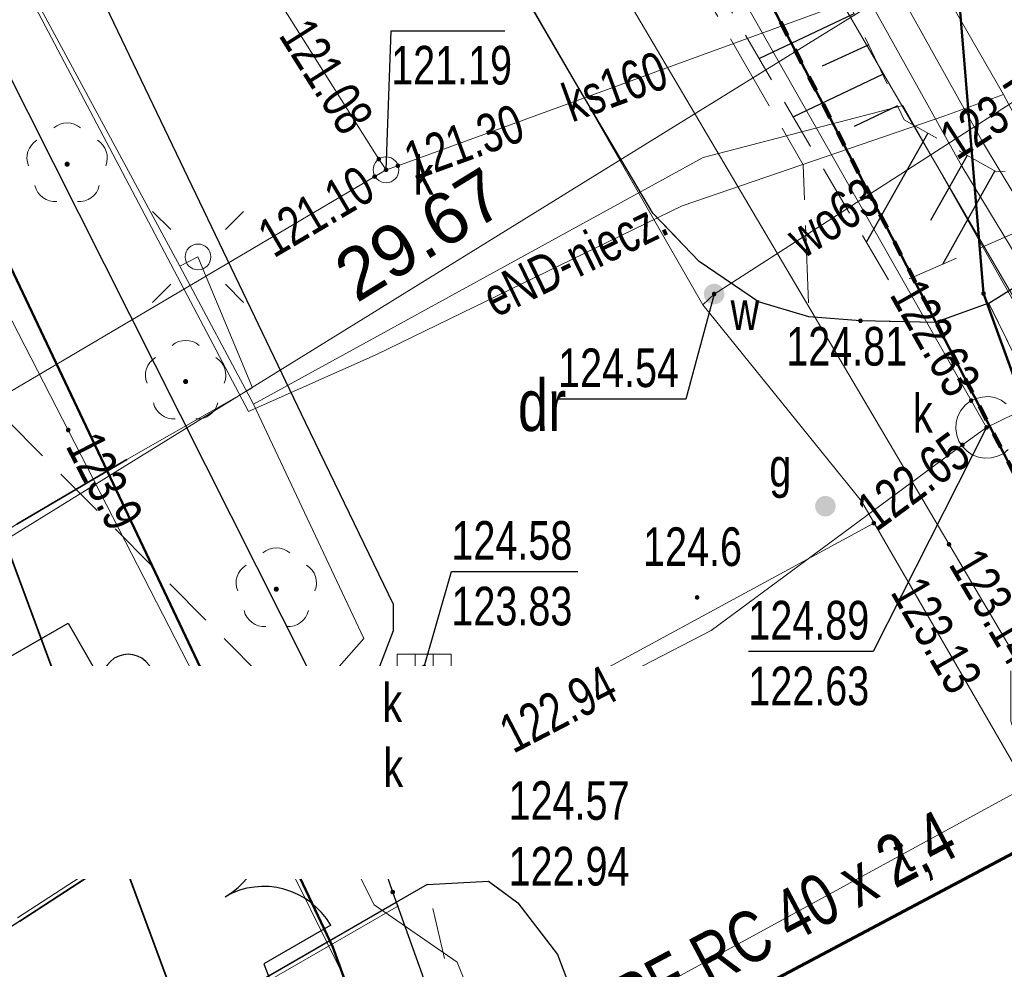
# Model space of a CAD drawing. Header units: millimetres. Extents: x 7464056 to 7464277, y 5957530 to 5957827.
# Tile 11 of 22: x 7464175 to 7464194, y 5957585 to 5957603. Entities that reach past the tile are written whole.
import ezdxf
from ezdxf.enums import TextEntityAlignment as Align

# ---------------------------------------------------------------- set-up
doc = ezdxf.new("R2010")
doc.units = ezdxf.units.MM
doc.header["$MEASUREMENT"] = 0
for name, pattern in [('1', [0.6, 0.3, -0.3]), ('1.0_0.5', [1.5, 1, -0.5]), ('1.5_0.5', [2, 1.5, -0.5]), ('219-500', [0]), ('egug-500', [1, 0.5, -0.5])]:
    doc.linetypes.add(name, pattern=pattern)
doc.layers.get('0').update_dxf_attribs({"color": 2, "linetype": 'CONTINUOUS', "lineweight": 0, "plot": 0})
for name, color, linetype in [('000 Inne (niezydentyfikowane)', 7, 'CONTINUOUS'), ('203-punkt graniczny', 7, 'CONTINUOUS'), ('210-oznaczenie konturu użytku gruntowego', 7, 'CONTINUOUS'), ('218-kontur użytku gruntowego', 7, 'CONTINUOUS'), ('drzewo liściaste', 7, 'CONTINUOUS'), ('gazowe urządzenie techniczne', 7, 'CONTINUOUS'), ('gazowe urządzenie techniczne-Atr17', 7, 'CONTINUOUS'), ('jezdnia', 7, 'CONTINUOUS'), ('kratka ściekowa', 7, 'CONTINUOUS'), ('kratka ściekowa-Atr17', 7, 'CONTINUOUS'), ('krawężnik', 7, 'CONTINUOUS'), ('latarnia', 7, 'CONTINUOUS'), ('obszar utwardzony', 7, 'CONTINUOUS'), ('obudowa ochronna przewodu', 7, 'CONTINUOUS'), ('pikieta sztuczna', 7, 'CONTINUOUS'), ('pikieta sztuczna-Atr2', 7, 'CONTINUOUS'), ('przewód ciepłowniczy', 7, 'CONTINUOUS'), ('przewód elektroenergetyczny podziemny', 7, 'CONTINUOUS'), ('przewód elektroenergetyczny podziemny-Atr1', 7, 'CONTINUOUS'), ('przewód gazowy', 7, 'CONTINUOUS'), ('przewód kanalizacyjny', 7, 'CONTINUOUS'), ('przewód kanalizacyjny-Atr1', 7, 'CONTINUOUS'), ('przewód telekomunikacyjny podziemny', 7, 'CONTINUOUS'), ('przewód telekomunikacyjny podziemny-Atr1', 7, 'CONTINUOUS'), ('przewód wodociągowy', 7, 'CONTINUOUS'), ('przewód wodociągowy-Atr1', 7, 'CONTINUOUS'), ('rzedna', 7, 'CONTINUOUS'), ('rzedna-Atr2', 7, 'CONTINUOUS'), ('rzedna-Atr3', 7, 'CONTINUOUS'), ('skarpa nieumocniona', 7, 'CONTINUOUS'), ('studnia kanalizacyjna', 7, 'CONTINUOUS'), ('studnia kanalizacyjna-Atr17', 7, 'CONTINUOUS'), ('zadrzewienie  zakrzewienie', 7, 'CONTINUOUS'), ('zasuwa lub zawór', 7, 'CONTINUOUS'), ('zasuwa lub zawór-Atr17', 7, 'CONTINUOUS')]:
    doc.layers.add(name, color=color, linetype=linetype)
for name, color, linetype, lineweight in [('219-działka ewidencyjna', 3, 'CONTINUOUS', 30), ('__ OGRODZENIE', 14, 'FENCELINE1', 30), ('__A-krawężnik', 7, 'CONTINUOUS', 30), ('__A-Wymiary', 7, 'CONTINUOUS', 13), ('E-złacza i rozdzielnice', 1, 'CONTINUOUS', 13), ('S-woda', 5, 'CONTINUOUS', 60), ('S-woda-opis', 5, 'CONTINUOUS', 20)]:
    doc.layers.add(name, color=color, linetype=linetype, lineweight=lineweight)
doc.styles.add('arial', font='arial.ttf')
doc.styles.get("Standard").update_dxf_attribs({"font": 'Working1250', "width": 0.75})
doc.linetypes.add('FENCELINE1', pattern='A,0.25,-0.1,[133,ltypeshp.shx,S=0.1,R=0,X=-0.1,Y=0],-0.1,1', length=1.45)
doc.dimstyles.new('500', dxfattribs={"dimscale": 0.1, "dimtxt": 10, "dimasz": 1, "dimexe": 1.25, "dimexo": 0.625, "dimgap": 3, "dimtad": 1, "dimzin": 4, "dimdsep": 46, "dimtxsty": 'arial', "dimblk": 'W', "dimcen": 1, "dimse1": 1, "dimse2": 1, "dimclrd": 256, "dimclrt": 7, "dimadec": 1, "dimazin": 0, "dimtm": 1e-09, "dimtfac": 1, "dimtmove": 0, "dimatfit": 0, "dimldrblk": 'W', "dimfxl": 0, "dimlwd": 5, "dimarcsym": 0})

# ---------------------------------------------------------------- blocks, each defined once
blk = doc.blocks.new('203')
at = {"linetype": 'Continuous', "lineweight": 0}
h = blk.add_hatch(color=0, dxfattribs=at)
edge = h.paths.add_edge_path()
edge.add_arc((0, 0), 0.045, 0, 360)
blk = doc.blocks.new('PW01')
at = {"linetype": 'Continuous', "lineweight": 13}
h = blk.add_hatch(color=0, dxfattribs=at)
edge = h.paths.add_edge_path()
edge.add_arc((0, 0), 0.045, 0, 360)
blk = doc.blocks.new('US15')
at = {"color": 0, "linetype": 'Continuous', "lineweight": 13}
blk.add_circle((0, 0), 0.25, dxfattribs=at)
blk = doc.blocks.new('US05')
at = {"color": 0, "linetype": 'Continuous', "lineweight": 13}
for p, q in [((-0.525, -0.25), (-0.525, 0.25)), ((-0.525, 0.25), (-0.175, 0.25)), ((-0.175, -0.25), (-0.175, 0.25)), ((-0.175, 0.25), (0.175, 0.25)), ((0.175, -0.25), (0.175, 0.25)), ((0.175, 0.25), (0.525, 0.25)), ((0.525, -0.25), (0.525, 0.25)), ((-0.525, -0.25), (-0.175, -0.25)), ((-0.175, -0.25), (0.175, -0.25)), ((0.175, -0.25), (0.525, -0.25))]:
    blk.add_line(p, q, dxfattribs=at)
blk = doc.blocks.new('OP021')
at = {"linetype": 'Continuous', "lineweight": 13}
h = blk.add_hatch(color=0, dxfattribs=at)
edge = h.paths.add_edge_path()
edge.add_arc((0, 0), 0.05, 0, 360)
at = {"color": 0, "linetype": 'Continuous', "lineweight": 13}
for centre, start, end in [((0, 0.4), 49.272, 130.728), ((-0.38, 0.124), 121.308, 202.548), ((0.38, 0.124), 337.452, 58.692), ((-0.235, -0.324), 193.221, 274.871), ((0.235, -0.324), 265.129, 346.779)]:
    blk.add_arc(centre, 0.4, start, end, dxfattribs=at)
blk = doc.blocks.new('US25')
at = {"linetype": 'Continuous', "lineweight": 0}
h = blk.add_hatch(color=0, dxfattribs=at)
edge = h.paths.add_edge_path()
edge.add_arc((0, 0), 0.2, 0, 360)
blk = doc.blocks.new('OTZK2')
at = {"color": 0, "linetype": 'Continuous'}
blk.add_arc((0, 0), 0.5, 318.85, 221.162, dxfattribs=at)
blk = doc.blocks.new('SM01')
at = {"color": 0, "linetype": 'Continuous', "lineweight": 13}
for p, q in [((-0.53, 0.531), (-0.883, 0.884)), ((0.531, 0.531), (0.884, 0.884)), ((-0.53, -0.53), (-0.883, -0.883)), ((0.531, -0.53), (0.884, -0.883))]:
    blk.add_line(p, q, dxfattribs=at)
blk.add_circle((0, 0), 0.25, dxfattribs=at)
blk = doc.blocks.new('W')
h = blk.add_hatch(color=256)
h.paths.add_polyline_path([(0.65, 0), (2.98, 2.33), (2.27, 3.04), (0, 0.76), (0, 0)])
h.paths.add_polyline_path([(0, 0), (0, 0.76), (-0.56, 0.21), (-0.76, 0)])
h.paths.add_polyline_path([(0, -0.65), (0.15, -0.5), (0.65, 0), (0, 0)])
h.paths.add_polyline_path([(-3.39, -2.62), (-2.68, -3.33), (0, -0.65), (0, 0), (-0.76, 0)])
blk.add_hatch(color=256).paths.add_polyline_path([(-3.39, -2.62), (-2.68, -3.33), (0, -0.65), (0, 0), (-0.76, 0)])
for p, q in [((0, -7), (0, 7)), ((-0.56, 0.21), (2.27, 3.04)), ((0.15, -0.5), (2.98, 2.33)), ((2.27, 3.04), (2.98, 2.33)), ((-8, 0), (8, 0)), ((-0.56, 0.21), (-3.39, -2.62)), ((0.15, -0.5), (-2.68, -3.33)), ((-3.39, -2.62), (-2.68, -3.33))]:
    blk.add_line(p, q)
blk = doc.blocks.new('*D48')
at = {"layer": '__A-Wymiary', "lineweight": 5, "ltscale": 0.25}
blk.add_line((7464168.423, 5957589.459), (7464193.493, 5957604.954), dxfattribs=at)
at = {"layer": '__A-Wymiary', "linetype": 'ByBlock', "lineweight": 5, "xscale": 0.1, "yscale": 0.1, "zscale": 0.1}
for p, rotation in [((7464193.579, 5957605.006), 31.71865066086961), ((7464168.338, 5957589.406), 211.7186506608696)]:
    blk.add_blockref('W', p, dxfattribs=dict(at, rotation=rotation))
at = {"layer": '__A-Wymiary', "color": 7, "ltscale": 0.25, "insert": (7464182.486, 5957599.103), "char_height": 1, "attachment_point": 5, "rotation": 31.7187, "style": 'arial'}
blk.add_mtext('29.67', dxfattribs=at)

msp = doc.modelspace()

# ---------------------------------------------------------------- linework, layer by layer
at = {"layer": '000 Inne (niezydentyfikowane)', "color": 56, "linetype": 'Continuous', "lineweight": 50, "flags": 128}
for points in [[(7464273.22, 5957619.103), (7464256.633, 5957609.097), (7464248.534, 5957622.926), (7464194.89, 5957593.94), (7464193.43, 5957597.96), (7464192.91, 5957604.22), (7464189.03, 5957611.03), (7464188.444, 5957611.585), (7464159.394, 5957659.51), (7464096.659, 5957763.005)], [(7464096.659, 5957763.005), (7464159.394, 5957659.51), (7464188.444, 5957611.585), (7464189.03, 5957611.03), (7464192.91, 5957604.22), (7464193.43, 5957597.96), (7464194.89, 5957593.94)], [(7464194.89, 5957593.94), (7464195.967, 5957590.719), (7464186.213, 5957609.558), (7464182.663, 5957614.998), (7464176.499, 5957625.621), (7464176.492, 5957625.631), (7464162.981, 5957648.914), (7464162.94, 5957648.984), (7464158.056, 5957657.401), (7464158.016, 5957657.47), (7464129.82, 5957706.056), (7464119.97, 5957723.029), (7464096.51, 5957762.918)], [(7464129.82, 5957706.056), (7464158.016, 5957657.47), (7464158.056, 5957657.401), (7464162.94, 5957648.984), (7464162.981, 5957648.914), (7464176.492, 5957625.631), (7464176.499, 5957625.621), (7464182.663, 5957614.998), (7464186.213, 5957609.558), (7464195.967, 5957590.719), (7464195.97, 5957590.71), (7464198.51, 5957586.21), (7464201.941, 5957582.25), (7464205.521, 5957578.87), (7464209.991, 5957575.1), (7464215.369, 5957570.98), (7464206.32, 5957560.132), (7464194.92, 5957546.46), (7464180.799, 5957585.27), (7464167.995, 5957612.279), (7464163.514, 5957619.798), (7464156.208, 5957632.058), (7464149.275, 5957643.692), (7464129.849, 5957676.292)]]:
    msp.add_lwpolyline(points, dxfattribs=at)
at = {"layer": '000 Inne (niezydentyfikowane)', "color": 253, "linetype": '1', "lineweight": 100, "flags": 128}
msp.add_lwpolyline([(7464096.51, 5957762.918), (7464119.97, 5957723.029), (7464129.82, 5957706.056), (7464158.016, 5957657.47), (7464158.056, 5957657.401), (7464162.94, 5957648.984), (7464162.981, 5957648.914), (7464176.492, 5957625.631), (7464176.499, 5957625.621), (7464182.663, 5957614.998), (7464186.213, 5957609.558), (7464195.967, 5957590.719), (7464195.97, 5957590.71), (7464198.51, 5957586.21), (7464201.941, 5957582.25), (7464205.521, 5957578.87), (7464209.991, 5957575.1), (7464215.369, 5957570.98), (7464206.32, 5957560.132), (7464194.92, 5957546.46), (7464194.899, 5957546.456), (7464191.954, 5957545.875), (7464191.47, 5957545.78), (7464189.787, 5957545.447)], dxfattribs=at)
at = {"layer": '000 Inne (niezydentyfikowane)', "color": 253, "linetype": '1', "lineweight": 13, "flags": 128}
msp.add_lwpolyline([(7464125.18, 5957539.755), (7464144.12, 5957536.43), (7464189.787, 5957545.447), (7464191.47, 5957545.78), (7464191.954, 5957545.875), (7464194.899, 5957546.456), (7464194.92, 5957546.46), (7464206.32, 5957560.132), (7464215.369, 5957570.98), (7464209.991, 5957575.1), (7464205.521, 5957578.87), (7464201.941, 5957582.25), (7464198.51, 5957586.21), (7464195.97, 5957590.71), (7464195.967, 5957590.719), (7464186.213, 5957609.558), (7464182.663, 5957614.998), (7464176.499, 5957625.621), (7464176.492, 5957625.631), (7464162.981, 5957648.914), (7464162.94, 5957648.984), (7464158.056, 5957657.401), (7464158.016, 5957657.47)], dxfattribs=at)
at = {"layer": '000 Inne (niezydentyfikowane)', "color": 56, "linetype": 'Continuous', "lineweight": 50, "flags": 128}
msp.add_lwpolyline([(7464194.92, 5957546.46), (7464194.899, 5957546.456), (7464191.954, 5957545.875), (7464166.573, 5957560.859), (7464160.044, 5957570.443), (7464156.689, 5957582.483), (7464156.749, 5957590.749), (7464163.514, 5957619.798), (7464167.995, 5957612.279), (7464180.799, 5957585.27)], close=True, dxfattribs=at)
at = {"layer": '000 Inne (niezydentyfikowane)', "color": 7, "linetype": 'Continuous', "lineweight": 25, "flags": 128}
for points in [[(7464190.91, 5957603.39), (7464189.08, 5957602.52)], [(7464191.2, 5957602.79), (7464190.3, 5957602.37)], [(7464191.47, 5957602.21), (7464189.74, 5957601.39)], [(7464191.76, 5957601.6), (7464190.92, 5957601.2)], [(7464192.35, 5957601.07), (7464191.16, 5957598.96)], [(7464193.11, 5957600.64), (7464192.4, 5957599.38)], [(7464193.65, 5957600.34), (7464192.63, 5957598.52)]]:
    msp.add_lwpolyline(points, dxfattribs=at)
at = {"layer": '218-kontur użytku gruntowego', "color": 3, "linetype": 'egug-500', "lineweight": 18, "flags": 128}
for points in [[(7464180.8, 5957589.72), (7464168.97, 5957613.22)], [(7464168.97, 5957613.22), (7464180.8, 5957589.72)], [(7464192.91, 5957604.22), (7464193.43, 5957597.96)], [(7464193.43, 5957597.96), (7464192.91, 5957604.22)], [(7464193.43, 5957597.96), (7464194.89, 5957593.94)], [(7464194.89, 5957593.94), (7464193.43, 5957597.96)], [(7464181.96, 5957586.34), (7464180.8, 5957589.72)], [(7464180.8, 5957589.72), (7464181.96, 5957586.34)], [(7464183.09, 5957583.2), (7464181.96, 5957586.34)], [(7464181.96, 5957586.34), (7464183.09, 5957583.2)]]:
    msp.add_lwpolyline(points, dxfattribs=at)
at = {"layer": '219-działka ewidencyjna', "linetype": '219-500', "flags": 128}
for points in [[(7464180.8, 5957589.72), (7464168.97, 5957613.22)], [(7464193.43, 5957597.96), (7464192.91, 5957604.22)], [(7464194.89, 5957593.94), (7464193.43, 5957597.96)], [(7464181.96, 5957586.34), (7464180.8, 5957589.72)], [(7464183.09, 5957583.2), (7464181.96, 5957586.34)]]:
    msp.add_lwpolyline(points, dxfattribs=at)
at = {"layer": '__ OGRODZENIE'}
for p, q in [((7464169.269, 5957587.893), (7464175.662, 5957591.561)), ((7464175.662, 5957591.561), (7464177.963, 5957587.551)), ((7464179.456, 5957584.949), (7464184.378, 5957572.351))]:
    msp.add_line(p, q, dxfattribs=at)
at = {"layer": '__ OGRODZENIE', "linetype": 'Continuous', "ltscale": 0.25}
for p, q in [((7464179.264, 5957588.298), (7464177.963, 5957587.551)), ((7464180.757, 5957585.696), (7464179.456, 5957584.949))]:
    msp.add_line(p, q, dxfattribs=at)
for centre, start, end in [((7464177.963, 5957587.551), 299.8467, 29.8467), ((7464179.456, 5957584.949), 29.8467, 119.8467)]:
    msp.add_arc(centre, 1.5, start, end, dxfattribs=at)
at = {"layer": '__A-krawężnik', "lineweight": 15, "ltscale": 0.25}
for p, q in [((7464174.675, 5957585.843), (7464180.756, 5957589.787)), ((7464176.217, 5957582.699), (7464182.07, 5957586.075))]:
    msp.add_line(p, q, dxfattribs=at)
at = {"layer": '__A-krawężnik', "ltscale": 0.25}
for p, q in [((7464174.719, 5957585.776), (7464180.8, 5957589.72)), ((7464176.178, 5957582.768), (7464182.03, 5957586.144))]:
    msp.add_line(p, q, dxfattribs=at)
at = {"layer": 'jezdnia', "color": 7, "linetype": '1.5_0.5', "lineweight": 18, "flags": 128}
for points in [[(7464086.851, 5957757.258), (7464091.92, 5957748.72), (7464093.17, 5957746.61), (7464100.88, 5957733.62), (7464109.13, 5957719.6), (7464117.32, 5957705.91), (7464124.79, 5957693.36), (7464131.59, 5957681.85), (7464137.77, 5957671.55), (7464145.7, 5957658.29), (7464153.31, 5957645.2), (7464161.81, 5957630.88), (7464165.59, 5957624.29), (7464166.01, 5957623.09), (7464166.28, 5957621.51), (7464166.24, 5957620.22), (7464165.92, 5957618.44), (7464168.97, 5957613.22), (7464169.49, 5957613.31), (7464170.42, 5957613.31), (7464171.31, 5957612.99), (7464172.23, 5957612.07), (7464174.42, 5957607.65), (7464180.26, 5957595.46), (7464181.97, 5957591.93), (7464181.97, 5957591.41), (7464181.65, 5957590.58), (7464181.19, 5957590.07), (7464180.8, 5957589.72), (7464180.45, 5957589.49), (7464177.71, 5957587.72), (7464174.48, 5957585.62), (7464174.04, 5957585.45), (7464173.25, 5957585.36), (7464172.37, 5957585.5), (7464170.33, 5957586.19), (7464174.29, 5957579.29), (7464174.66, 5957580.9), (7464175.14, 5957581.82), (7464175.95, 5957582.64), (7464182.63, 5957586.49), (7464183.82, 5957586.55), (7464184.39, 5957586.13), (7464185.16, 5957585.13), (7464186.91, 5957580.49), (7464187.35, 5957579.06), (7464188.33, 5957575.91), (7464191.48, 5957567.03), (7464194.04, 5957559.04), (7464194.66, 5957556.96), (7464194.8, 5957555.42), (7464194.36, 5957553.91), (7464193.7, 5957553.12), (7464193.01, 5957552.89), (7464195.32, 5957546.4), (7464196.35, 5957545.53), (7464197.42, 5957544.45), (7464198.3, 5957543.12), (7464199.02, 5957541.65), (7464199.69, 5957539.99), (7464200.28, 5957536.84), (7464200.881, 5957534.249)], [(7464242.586, 5957534.495), (7464240.61, 5957559.1), (7464239.56, 5957559.38), (7464235.85, 5957560.07), (7464225.66, 5957563.07), (7464220.07, 5957565.67), (7464217.1, 5957567.15), (7464215.35, 5957568.13), (7464213.87, 5957569.14), (7464211.66, 5957570.44), (7464210.18, 5957571.38), (7464208.29, 5957572.78), (7464206.24, 5957574.48), (7464204.25, 5957576.69), (7464201.87, 5957579.06), (7464200.34, 5957580.58), (7464198.79, 5957581.93), (7464196.91, 5957584.14), (7464196.84, 5957584.25), (7464195.51, 5957586.18), (7464194.52, 5957587.98), (7464193.96, 5957589.66), (7464193.96, 5957591.03), (7464194.3, 5957592.24), (7464195.46, 5957593.87), (7464193.53, 5957597.77), (7464192.49, 5957597.4), (7464191.04, 5957597.43), (7464190.04, 5957597.51), (7464189.06, 5957597.8), (7464187.91, 5957598.58), (7464187.01, 5957599.52), (7464185.58, 5957601.93), (7464180.91, 5957609.95), (7464176.66, 5957617.25), (7464176.11, 5957618.89), (7464176.11, 5957620.7), (7464176.63, 5957622.32), (7464174.2, 5957626.36), (7464172.67, 5957626.42), (7464171.61, 5957626.96), (7464170.7, 5957627.74), (7464169.84, 5957628.75), (7464166.58, 5957634.38), (7464160.16, 5957645.36), (7464159.53, 5957646.36), (7464159.16, 5957647.83), (7464159.19, 5957649.1), (7464159.45, 5957650.3), (7464160.02, 5957651.39), (7464161.02, 5957652.43), (7464159.37, 5957655.23), (7464158.8, 5957654.97), (7464157.83, 5957654.85), (7464156.56, 5957654.88), (7464155.16, 5957655.37), (7464154.15, 5957655.96), (7464153.27, 5957656.96), (7464152.31, 5957658.39), (7464148.38, 5957665.08), (7464144.09, 5957672.43), (7464138.71, 5957681.55), (7464138.51, 5957682.74), (7464138.71, 5957684.4), (7464139.31, 5957685.79), (7464139.83, 5957686.59), (7464136.07, 5957692.2), (7464134.95, 5957692.08), (7464133.41, 5957692.4), (7464132.27, 5957693.05), (7464131.56, 5957693.69), (7464130.73, 5957694.98), (7464126.37, 5957702.18), (7464126, 5957703.21), (7464125.81, 5957704.71), (7464126.06, 5957706.26), (7464126.54, 5957707.27), (7464127.1, 5957708.06), (7464130.958, 5957710.421)]]:
    msp.add_lwpolyline(points, dxfattribs=at)
msp.add_lwpolyline([(7464203.98, 5957604.14), (7464202.96, 5957603.56), (7464201.7, 5957602.85), (7464193.53, 5957597.77), (7464195.46, 5957593.87), (7464197.31, 5957595.65), (7464199.65, 5957597.46), (7464201.78, 5957598.68), (7464203.98, 5957599.67), (7464219.7, 5957599.69), (7464229.49, 5957605.46), (7464226.78, 5957610.19), (7464226.48, 5957611.37), (7464226.4, 5957612.54), (7464226.77, 5957613.65), (7464227.66, 5957614.49), (7464243.06, 5957623.36), (7464244.19, 5957623.96), (7464246.95, 5957625.56), (7464245.16, 5957628.68), (7464239.92, 5957625.69), (7464234.44, 5957622.64), (7464232.32, 5957621.33), (7464225.05, 5957616.86), (7464214.87, 5957633.96), (7464213.12, 5957632.88), (7464223.14, 5957616.02), (7464223.35, 5957615.68), (7464205.7, 5957605.11)], close=True, dxfattribs=at)
at = {"layer": 'krawężnik', "color": 7, "linetype": 'Continuous', "lineweight": 25, "flags": 128}
for points in [[(7464193.53, 5957597.77), (7464192.49, 5957597.4), (7464191.04, 5957597.43), (7464190.04, 5957597.51), (7464189.06, 5957597.8), (7464187.91, 5957598.58), (7464187.01, 5957599.52), (7464185.58, 5957601.93), (7464180.91, 5957609.95), (7464176.66, 5957617.25), (7464176.11, 5957618.89), (7464176.11, 5957620.7), (7464176.63, 5957622.32)], [(7464168.97, 5957613.22), (7464169.49, 5957613.31), (7464170.42, 5957613.31), (7464171.31, 5957612.99), (7464172.23, 5957612.07), (7464174.42, 5957607.65), (7464180.26, 5957595.46), (7464181.97, 5957591.93), (7464181.97, 5957591.41), (7464181.65, 5957590.58), (7464181.19, 5957590.07), (7464180.8, 5957589.72), (7464180.45, 5957589.49)], [(7464193.53, 5957597.77), (7464201.7, 5957602.85)], [(7464180.45, 5957589.49), (7464177.71, 5957587.72), (7464174.48, 5957585.62), (7464174.04, 5957585.45), (7464173.25, 5957585.36), (7464172.37, 5957585.5), (7464170.33, 5957586.19)], [(7464182.63, 5957586.49), (7464183.82, 5957586.55), (7464184.39, 5957586.13), (7464185.16, 5957585.13), (7464186.91, 5957580.49), (7464187.35, 5957579.06), (7464188.33, 5957575.91), (7464191.48, 5957567.03), (7464194.04, 5957559.04), (7464194.66, 5957556.96), (7464194.8, 5957555.42), (7464194.36, 5957553.91), (7464193.7, 5957553.12), (7464193.01, 5957552.89)], [(7464182.63, 5957586.49), (7464175.95, 5957582.64), (7464175.14, 5957581.82), (7464174.66, 5957580.9), (7464174.29, 5957579.29)]]:
    msp.add_lwpolyline(points, dxfattribs=at)
at = {"layer": 'obszar utwardzony', "color": 7, "linetype": '1.5_0.5', "lineweight": 18, "flags": 128}
msp.add_lwpolyline([(7464182.11, 5957613.99), (7464178.02, 5957614.91), (7464180.91, 5957609.95), (7464185.58, 5957601.93), (7464187.01, 5957599.52), (7464187.91, 5957598.58), (7464189.06, 5957597.8), (7464190.04, 5957597.51), (7464189.93, 5957600.46)], close=True, dxfattribs=at)
at = {"layer": 'obudowa ochronna przewodu', "color": 7, "linetype": 'Continuous', "lineweight": 35, "flags": 128}
for points in [[(7464179.25, 5957580.12), (7464179.08, 5957580.59), (7464172.1, 5957599.44), (7464169.08, 5957603.09), (7464162.27, 5957614.26), (7464161.78, 5957616.53), (7464161.72, 5957623.7)], [(7464174.66, 5957593.48), (7464176.8, 5957594.74)]]:
    msp.add_lwpolyline(points, dxfattribs=at)
at = {"layer": 'przewód ciepłowniczy', "color": 212, "linetype": 'Continuous', "lineweight": 18, "flags": 128}
for points in [[(7464196.84, 5957594.11), (7464193.01, 5957600.43), (7464188.58, 5957608.38), (7464180.59, 5957622.73), (7464179.26, 5957625.03), (7464174.26, 5957632.41), (7464162.58, 5957649.98)], [(7464162.12, 5957649.72), (7464174.03, 5957631.88), (7464178.58, 5957625.17), (7464188.13, 5957607.99), (7464196.5, 5957593.62)], [(7464232.32, 5957604.14), (7464217.13, 5957595.39), (7464216.34, 5957596.85), (7464214.57, 5957595.88), (7464215.21, 5957594.49), (7464210.43, 5957591.63), (7464200.73, 5957587.69), (7464197.46, 5957594.18), (7464193.43, 5957600.87), (7464181.11, 5957622.99), (7464182.17, 5957623.64), (7464181, 5957625.56), (7464179.94, 5957624.89), (7464174.49, 5957632.94), (7464164.08, 5957648.68)]]:
    msp.add_lwpolyline(points, dxfattribs=at)
at = {"layer": 'przewód elektroenergetyczny podziemny', "color": 1, "linetype": 'Continuous', "lineweight": 18, "flags": 128}
for points in [[(7464087.32, 5957752.37), (7464095.98, 5957737.1), (7464105.9, 5957721.64), (7464112.85, 5957710.77), (7464118.26, 5957701.85), (7464125.41, 5957690.07), (7464132.72, 5957677.58), (7464134.57, 5957673.2), (7464138.74, 5957666.32), (7464145.7, 5957654.46), (7464154.32, 5957639.85), (7464161.46, 5957628.22), (7464166.09, 5957620.42), (7464169.69, 5957613.63), (7464179.16, 5957595.67), (7464181.63, 5957596.77), (7464187.58, 5957599.66), (7464192.68, 5957601.41), (7464193.82, 5957601.82)], [(7464198.519, 5957534.235), (7464197.84, 5957535.9), (7464197.3, 5957537.03), (7464195.22, 5957542.68), (7464189.26, 5957548.01), (7464189.91, 5957549.75), (7464190.89, 5957553.48), (7464190.91, 5957554.57), (7464189.76, 5957559.13), (7464187.22, 5957567.86), (7464186.59, 5957569.43), (7464183.38, 5957577.47), (7464182.86, 5957579.06), (7464180.99, 5957584.74), (7464178.47, 5957589.84), (7464169.34, 5957607.61), (7464167.33, 5957611.16), (7464164.77, 5957616.16), (7464161.16, 5957621.94), (7464156, 5957630.1), (7464149.38, 5957641.57), (7464141.13, 5957655.81)], [(7464168.05, 5957643.09), (7464175.84, 5957631.09), (7464177.91, 5957628.74), (7464177.5, 5957628.82), (7464176.58, 5957627.62), (7464178.49, 5957624.13), (7464182.69, 5957621.4), (7464191.24, 5957606.3), (7464193.82, 5957601.82), (7464194.97, 5957599.67), (7464194.08, 5957599.01), (7464196.93, 5957594.67), (7464204.47, 5957599.51), (7464205.6, 5957599.7), (7464219.19, 5957598.47), (7464230.64, 5957605.31)], [(7464185.65, 5957578.93), (7464183.21, 5957584.98), (7464181.6, 5957586.09), (7464179.87, 5957589.53), (7464181.4, 5957591.26), (7464179.26, 5957595.81), (7464177.83, 5957598.49), (7464170.01, 5957612.95), (7464165.43, 5957619.94), (7464165.01, 5957622.57), (7464165.35, 5957622.84)], [(7464263.39, 5957610.81), (7464264.5, 5957611.64), (7464263.86, 5957612.66), (7464253.17, 5957607.12), (7464233.6, 5957605.26), (7464232.32, 5957605.11), (7464229.48, 5957604.79), (7464220.15, 5957599.28), (7464203.3, 5957599.49), (7464195.87, 5957594.53), (7464191.86, 5957601.61), (7464187.99, 5957600.6), (7464179.26, 5957595.81)], [(7464171.83, 5957558.53), (7464170.53, 5957559.6), (7464167.26, 5957562.35), (7464161.33, 5957566.57), (7464157.91, 5957574.56), (7464157.35, 5957577.44), (7464157.11, 5957579.06), (7464156.3, 5957584.59), (7464157.55, 5957591.07), (7464158.38, 5957591.07), (7464158.74, 5957591.2), (7464165.29, 5957590.88), (7464167.52, 5957590.76), (7464170.21, 5957591.06), (7464171.51, 5957591.53), (7464174.66, 5957593.48), (7464176.8, 5957594.74), (7464179.24, 5957596.13), (7464178.18, 5957598.67), (7464177.83, 5957598.49)], [(7464177.83, 5957598.49), (7464178.18, 5957598.67)]]:
    msp.add_lwpolyline(points, dxfattribs=at)
at = {"layer": 'przewód gazowy', "color": 52, "linetype": 'Continuous', "lineweight": 18, "flags": 128}
msp.add_lwpolyline([(7464093.334, 5957761.057), (7464097.55, 5957753.89), (7464109.26, 5957734.1), (7464115.16, 5957723.86), (7464123.88, 5957709.15), (7464134.72, 5957690.93), (7464143.09, 5957676.91), (7464149.7, 5957665.65), (7464156.83, 5957653.79), (7464162.79, 5957643.63), (7464167.44, 5957635.73), (7464175.9, 5957621.63), (7464182.75, 5957610.05), (7464191.05, 5957595.99), (7464199.23, 5957582.14), (7464201.17, 5957579.06), (7464201.31, 5957578.82)], dxfattribs=at)
at = {"layer": 'przewód kanalizacyjny', "color": 34, "linetype": 'Continuous', "lineweight": 18, "flags": 128}
for points in [[(7464160.48, 5957634.89), (7464160.61, 5957634.67), (7464165.47, 5957626.31), (7464172.63, 5957614.91), (7464181.69, 5957600.57), (7464181.83, 5957600.36)], [(7464193.49, 5957595.36), (7464193.19, 5957595.88), (7464177.37, 5957623.74), (7464177.07, 5957624.27), (7464177.57, 5957624.59), (7464182.09, 5957627.52)], [(7464181.83, 5957600.36), (7464182.06, 5957600.44), (7464192.91, 5957604.4), (7464193.15, 5957604.49)], [(7464182.55, 5957590.59), (7464182.81, 5957588.66), (7464188.14, 5957591.42), (7464193.02, 5957595.02), (7464193.49, 5957595.36), (7464194.02, 5957595.62), (7464204.66, 5957600.7), (7464204.81, 5957600.78)], [(7464181.83, 5957600.36), (7464181.61, 5957600.23), (7464169.15, 5957592.88), (7464159.24, 5957587.05), (7464163.66, 5957579.06)]]:
    msp.add_lwpolyline(points, dxfattribs=at)
at = {"layer": 'przewód telekomunikacyjny podziemny', "color": 30, "linetype": 'Continuous', "lineweight": 18, "flags": 128}
for points in [[(7464161.72, 5957623.7), (7464161.78, 5957616.53), (7464162.27, 5957614.26), (7464169.08, 5957603.09), (7464172.1, 5957599.44), (7464179.08, 5957580.59), (7464179.25, 5957580.12)], [(7464212.63, 5957597.41), (7464212.35, 5957597.27), (7464194.16, 5957588.33), (7464180.15, 5957580.68), (7464179.47, 5957580.26), (7464179.25, 5957580.12)]]:
    msp.add_lwpolyline(points, dxfattribs=at)
at = {"layer": 'przewód wodociągowy', "color": 5, "linetype": 'Continuous', "lineweight": 18, "flags": 128}
for points in [[(7464201.02, 5957577.83), (7464200.23, 5957579.06), (7464194.68, 5957587.68), (7464191.06, 5957593.93), (7464187.98, 5957597.74), (7464178.24, 5957614.72)], [(7464187.98, 5957597.74), (7464188.2, 5957597.95), (7464194.89, 5957602.25), (7464195.51, 5957602.65), (7464196.16, 5957603.02), (7464200.58, 5957605.71)], [(7464191.3, 5957593.5), (7464183.81, 5957589.44)]]:
    msp.add_lwpolyline(points, dxfattribs=at)
at = {"layer": 'rzedna-Atr2', "color": 7, "flags": 128}
for points in [[(7464181.83, 5957600.36), (7464181.93, 5957603.06), (7464184.134, 5957603.06)], [(7464188.2, 5957597.95), (7464187.65, 5957595.91), (7464185.17, 5957595.91)], [(7464193.49, 5957595.36), (7464191.29, 5957591.01), (7464188.864, 5957591.01)], [(7464182.57, 5957590.71), (7464183.1, 5957592.56), (7464185.553, 5957592.56)], [(7464183.11, 5957588.44), (7464184.21, 5957587.51), (7464186.667, 5957587.51)]]:
    msp.add_lwpolyline(points, dxfattribs=at)
at = {"layer": 'skarpa nieumocniona', "color": 7, "linetype": '1.0_0.5', "lineweight": 18, "flags": 128}
msp.add_lwpolyline([(7464182.02, 5957614.64), (7464185.44, 5957608.73), (7464191.66, 5957598.1), (7464197.18, 5957600.51), (7464193.68, 5957600.32), (7464191.89, 5957601.33), (7464187.58, 5957610.42), (7464181.89, 5957620.83), (7464179.94, 5957615.88)], close=True, dxfattribs=at)
msp.add_lwpolyline([(7464182.02, 5957614.64), (7464185.44, 5957608.73), (7464191.66, 5957598.1), (7464197.18, 5957600.51), (7464193.68, 5957600.32), (7464191.89, 5957601.33), (7464187.58, 5957610.42), (7464181.89, 5957620.83), (7464179.94, 5957615.88)], close=True, dxfattribs=at)
at = {"layer": 'studnia kanalizacyjna', "color": 34, "linetype": 'Continuous', "lineweight": 18, "flags": 128}
msp.add_lwpolyline([(7464193.91, 5957594.93), (7464193.81, 5957594.85), (7464193.7, 5957594.8), (7464193.58, 5957594.77), (7464193.45, 5957594.76), (7464193.33, 5957594.78), (7464193.21, 5957594.83), (7464193.11, 5957594.9), (7464193.02, 5957594.99), (7464192.95, 5957595.09), (7464192.91, 5957595.21), (7464192.89, 5957595.33), (7464192.9, 5957595.46), (7464192.93, 5957595.58), (7464192.99, 5957595.69), (7464193.07, 5957595.79), (7464193.17, 5957595.87), (7464193.28, 5957595.92), (7464193.4, 5957595.95), (7464193.53, 5957595.96), (7464193.65, 5957595.94), (7464193.77, 5957595.89), (7464193.87, 5957595.82)], dxfattribs=at)
at = {"layer": 'zadrzewienie  zakrzewienie', "color": 7, "linetype": '1.0_0.5', "lineweight": 18, "flags": 128}
for points in [[(7464180.45, 5957589.49), (7464168.78, 5957601.23), (7464169.35, 5957587.9), (7464170.33, 5957586.19), (7464172.37, 5957585.5), (7464173.25, 5957585.36), (7464174.04, 5957585.45), (7464174.48, 5957585.62), (7464177.71, 5957587.72)], [(7464182.63, 5957586.49), (7464175.95, 5957582.64), (7464175.14, 5957581.82), (7464174.66, 5957580.9), (7464174.29, 5957579.29), (7464174.42, 5957579.06), (7464179.77, 5957569.74), (7464175.08, 5957566.94), (7464175.47, 5957562.01), (7464190.31, 5957553.48)]]:
    msp.add_lwpolyline(points, close=True, dxfattribs=at)

# ---------------------------------------------------------------- block references
at = {"layer": '203-punkt graniczny', "color": 7, "linetype": 'Continuous', "lineweight": 18}
for p in [(7464193.43, 5957597.96), (7464180.8, 5957589.72), (7464181.96, 5957586.34)]:
    msp.add_blockref('203', p, dxfattribs=at)
at = {"layer": 'drzewo liściaste', "color": 94, "linetype": 'Continuous', "lineweight": 18}
for p in [(7464175.64, 5957600.47), (7464177.94, 5957596.25), (7464179.7, 5957592.22)]:
    msp.add_blockref('OP021', p, dxfattribs=at)
at = {"layer": 'gazowe urządzenie techniczne', "color": 52, "linetype": 'Continuous', "lineweight": 18, "rotation": 343.76}
msp.add_blockref('US25', (7464190.36, 5957593.83), dxfattribs=at)
at = {"layer": 'kratka ściekowa', "color": 34, "linetype": 'Continuous', "lineweight": 18}
msp.add_blockref('US05', (7464182.57, 5957590.71), dxfattribs=at)
at = {"layer": 'latarnia', "color": 7, "linetype": 'Continuous', "lineweight": 18}
msp.add_blockref('SM01', (7464178.18, 5957598.67), dxfattribs=at)
at = {"layer": 'pikieta sztuczna', "color": 7, "linetype": 'Continuous', "lineweight": 13}
for p in [(7464191.04, 5957597.43), (7464187.87, 5957592.06)]:
    msp.add_blockref('PW01', p, dxfattribs=at)
at = {"layer": 'rzedna', "color": 34, "linetype": 'Continuous', "lineweight": 18}
for p in [(7464181.69, 5957600.57), (7464182.06, 5957600.44), (7464181.61, 5957600.23), (7464181.83, 5957600.36), (7464193.19, 5957595.88), (7464193.49, 5957595.36), (7464193.02, 5957595.02), (7464182.57, 5957590.71), (7464182.81, 5957588.66), (7464183.11, 5957588.44)]:
    msp.add_blockref('PW01', p, dxfattribs=at)
at = {"layer": 'rzedna', "color": 5, "linetype": 'Continuous', "lineweight": 18}
for p in [(7464188.2, 5957597.95), (7464191.3, 5957593.5)]:
    msp.add_blockref('PW01', p, dxfattribs=at)
at = {"layer": 'rzedna', "color": 1, "linetype": 'Continuous', "lineweight": 18, "rotation": 297.194}
msp.add_blockref('PW01', (7464175.66, 5957595.31), dxfattribs=at)
at = {"layer": 'rzedna', "color": 52, "linetype": 'Continuous', "lineweight": 18, "rotation": 300.567}
msp.add_blockref('PW01', (7464192.76, 5957593.09), dxfattribs=at)
at = {"layer": 'studnia kanalizacyjna', "color": 34, "linetype": 'Continuous', "lineweight": 18}
for p in [(7464181.83, 5957600.36), (7464182.56, 5957588.92)]:
    msp.add_blockref('US15', p, dxfattribs=at)
at = {"layer": 'zadrzewienie  zakrzewienie', "color": 7, "linetype": 'Continuous', "lineweight": 18}
msp.add_blockref('OTZK2', (7464176.824, 5957590.457), dxfattribs=at)
at = {"layer": 'zasuwa lub zawór', "color": 5, "linetype": 'Continuous', "lineweight": 18}
msp.add_blockref('US25', (7464188.2, 5957597.95), dxfattribs=at)

# ---------------------------------------------------------------- texts
at = {"layer": '210-oznaczenie konturu użytku gruntowego', "color": 3, "linetype": 'Continuous', "lineweight": 18, "width": 0.79}
msp.add_text('dr', height=1, dxfattribs=at).set_placement((7464184.39, 5957595.29))
at = {"layer": 'gazowe urządzenie techniczne-Atr17', "color": 40, "width": 0.765}
msp.add_text('g', height=0.75, dxfattribs=at).set_placement((7464189.27, 5957594.21))
at = {"layer": 'kratka ściekowa-Atr17', "color": 34, "width": 0.765}
msp.add_text('k', height=0.75, dxfattribs=at).set_placement((7464181.76, 5957589.64))
at = {"layer": 'pikieta sztuczna-Atr2', "color": 7, "width": 0.765}
for s, p in [('124.81', (7464189.6, 5957596.56)), ('124.6', (7464186.82, 5957592.67))]:
    msp.add_text(s, height=0.75, dxfattribs=at).set_placement(p)
at = {"layer": 'przewód elektroenergetyczny podziemny-Atr1', "color": 1, "width": 0.765}
msp.add_text('eND-niecz.', height=0.75, rotation=25.906, dxfattribs=at).set_placement((7464183.79, 5957597.82), align=Align.MIDDLE_LEFT)
at = {"layer": 'przewód kanalizacyjny-Atr1', "color": 34, "width": 0.765}
msp.add_text('ks160', height=0.75, rotation=20.051, dxfattribs=at).set_placement((7464185.31, 5957601.63), align=Align.MIDDLE_LEFT)
at = {"layer": 'przewód telekomunikacyjny podziemny-Atr1', "color": 30, "width": 0.765}
msp.add_text('t', height=0.75, rotation=28.636, dxfattribs=at).set_placement((7464191.76, 5957587.02), align=Align.MIDDLE_LEFT)
at = {"layer": 'przewód wodociągowy-Atr1', "color": 5, "width": 0.765}
msp.add_text('wo63', height=0.75, rotation=32.731, dxfattribs=at).set_placement((7464189.73, 5957598.94), align=Align.MIDDLE_LEFT)
at = {"layer": 'rzedna-Atr2', "color": 34, "width": 0.765}
for s, rotation, p in [('121.08', -57.715, (7464180.05, 5957603.17)), ('121.30', 20.051, (7464182.24, 5957600.5)), ('121.10', 30.536, (7464179.46, 5957598.96)), ('122.63', 299.589, (7464191.92, 5957598.12)), ('122.65', 36.416, (7464191.12, 5957593.62))]:
    msp.add_text(s, height=0.75, rotation=rotation, dxfattribs=at).set_placement(p, align=Align.MIDDLE_LEFT)
at = {"layer": 'rzedna-Atr2', "color": 5, "width": 0.765}
msp.add_text('123.73', height=0.75, rotation=32.731, dxfattribs=at).set_placement((7464192.71, 5957600.85), align=Align.MIDDLE_LEFT)
msp.add_text('124.54', height=0.75, dxfattribs=at).set_placement((7464185.17, 5957595.918), align=Align.BOTTOM_LEFT)
at = {"layer": 'rzedna-Atr2', "color": 7, "width": 0.765}
msp.add_text('123.9', height=0.75, rotation=297.19, dxfattribs=at).set_placement((7464175.6, 5957595))
at = {"layer": 'rzedna-Atr2', "color": 34, "width": 0.765}
for s, p in [('124.58', (7464183.1, 5957592.567)), ('124.89', (7464188.864, 5957591.018)), ('124.57', (7464184.21, 5957587.518))]:
    msp.add_text(s, height=0.75, dxfattribs=at).set_placement(p, align=Align.BOTTOM_LEFT)
at = {"layer": 'rzedna-Atr2', "color": 40, "width": 0.765}
msp.add_text('123.14', height=0.75, rotation=300.56, dxfattribs=at).set_placement((7464192.74, 5957592.7))
at = {"layer": 'rzedna-Atr2', "color": 5, "width": 0.765}
msp.add_text('123.13', height=0.75, rotation=300.07, dxfattribs=at).set_placement((7464191.61, 5957592.16))
at = {"layer": 'rzedna-Atr2', "color": 34, "width": 0.765}
msp.add_text('122.94', height=0.75, rotation=27.45, dxfattribs=at).set_placement((7464184.3, 5957589.02))
at = {"layer": 'rzedna-Atr3', "color": 34, "width": 0.765}
for s, p in [('121.19', (7464181.93, 5957601.792)), ('123.83', (7464183.1, 5957591.292)), ('122.63', (7464188.864, 5957589.742)), ('122.94', (7464184.21, 5957586.242))]:
    msp.add_text(s, height=0.75, dxfattribs=at).set_placement(p, align=Align.BOTTOM_LEFT)
at = {"layer": 'S-woda-opis', "ltscale": 0.01, "insert": (7464186.7, 5957583.539), "char_height": 1, "attachment_point": 7, "rotation": 27.8965}
msp.add_mtext('{\\fArial|b0|i0|c0|p0;PE RC 40 x 2,4}', dxfattribs=at)
at = {"layer": 'studnia kanalizacyjna-Atr17', "color": 34, "width": 0.765}
for p in [(7464182.37, 5957599.88), (7464192.06, 5957595.26), (7464181.78, 5957588.38)]:
    msp.add_text('k', height=0.75, dxfattribs=at).set_placement(p)
at = {"layer": 'zasuwa lub zawór-Atr17', "color": 5, "width": 0.765}
msp.add_text('w', height=0.75, dxfattribs=at).set_placement((7464188.52, 5957597.25))

# ---------------------------------------------------------------- dimensions: what is measured, and where the dimension line sits
at = {"layer": '__A-Wymiary', "ltscale": 0.25}
dim = msp.add_linear_dim(base=(7464193.579, 5957605.006), p1=(7464169.219, 5957587.98), p2=(7464194.46, 5957603.58), angle=31.7187, dimstyle='500', dxfattribs=at)
dim.commit()
dim.dimension.update_dxf_attribs({"geometry": '*D48', "text_midpoint": (7464182.912, 5957598.414), "dimtype": 161})

# ---------------------------------------------------------------- next in the draw order: texts
at = {"layer": 'E-złacza i rozdzielnice', "insert": (7464164.212, 5957587.837), "char_height": 1.25, "width": 26.04631, "attachment_point": 4, "style": 'arial', "bg_fill": 2}
msp.add_mtext('{\\fArial|b0|i0|c238|p34;RG-S}', dxfattribs=at)

# ---------------------------------------------------------------- next in the draw order: texts
at = {"layer": 'E-złacza i rozdzielnice', "insert": (7464164.758, 5957589.467), "char_height": 1.25, "width": 26.04631, "attachment_point": 4, "style": 'arial', "bg_fill": 2}
msp.add_mtext('{\\fArial|b0|i0|c238|p34;SK4}', dxfattribs=at)

# ---------------------------------------------------------------- next in the draw order: linework, layer by layer
at = {"layer": 'S-woda', "ltscale": 0.25}
msp.add_line((7464206.696, 5957593.829), (7464175.389, 5957577.227), dxfattribs=at)

doc.saveas('drawing.dxf')
